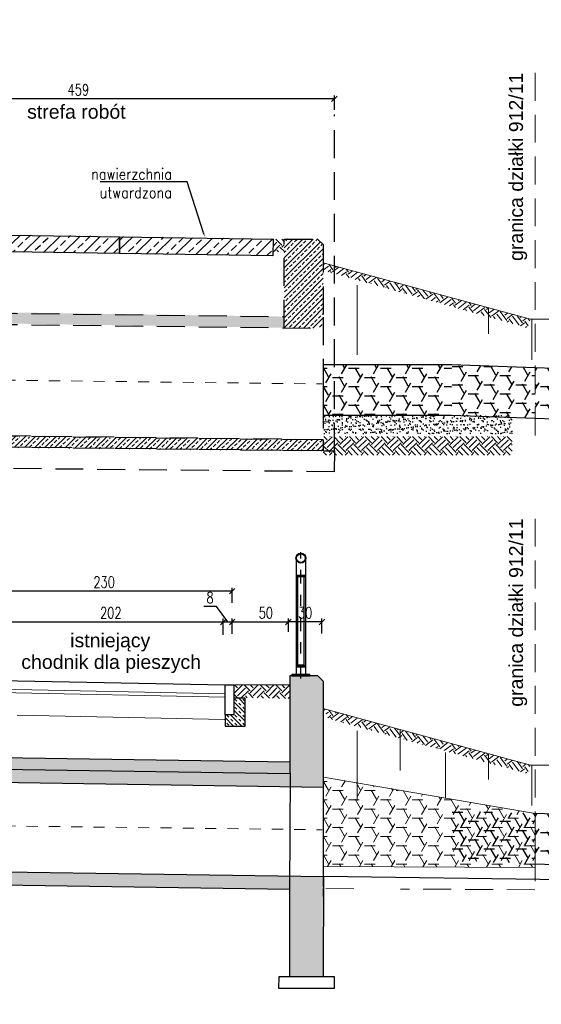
# Model space of a CAD drawing. Header units: metres. Extents: x 0 to 7483564, y 0 to 5680766.
# Tile 5 of 34: x 7482650.05 to 7482654.73, y 5680491.21 to 5680500.04. Entities that reach past the tile are written whole.
import ezdxf
from ezdxf import colors
from ezdxf.entities.mleader import LeaderData, LeaderLine
from ezdxf.math import Vec2, Vec3

# ---------------------------------------------------------------- set-up
doc = ezdxf.new("R2010")
doc.units = ezdxf.units.M
doc.header["$PDSIZE"] = 1
for name, pattern in [('DASHDOT', [25.4, 12.7, -6.35, 0, -6.35]), ('DASHDOT2', [0.5, 0.25, -0.125, 0, -0.125]), ('DASHED', [0.75, 0.5, -0.25]), ('DGN Style 4', [0.051488, 0.025744, -0.012872, 0, -0.012872]), ('HIDDEN', [0.375, 0.25, -0.125])]:
    doc.linetypes.add(name, pattern=pattern)
for name, color, linetype, lineweight in [('_STYL_HATCH', 7, 'Continuous', 0), ('_STYL_JEZDNIA', 5, 'Continuous', 0), ('_STYL_OPIS', 7, 'Continuous', 0), ('_STYL_PRZEPUST', 2, 'Continuous', 30), ('_STYL_TEREN', 4, 'Continuous', 0), ('BETASF1', 164, 'Continuous', 15), ('LAWY', 5, 'Continuous', 30), ('Osie', 7, 'DGN Style 4', 0)]:
    doc.layers.add(name, color=color, linetype=linetype, lineweight=lineweight)
for name, color, linetype in [('_STYL_KONS_GRUBE', 3, 'Continuous'), ('_STYL_OPISY', 7, 'Continuous'), ('_STYL_OSIE', 5, 'DASHDOT'), ('_STYL_WYMIARY', 7, 'Continuous'), ('_STYL_WYPOSAŻENIE', 5, 'Continuous'), ('KRESK', 8, 'Continuous')]:
    doc.layers.add(name, color=color, linetype=linetype)
doc.styles.add('opis_1_50cm', font='arial.ttf', dxfattribs={"height": 12.5})
doc.styles.add('Romans', font='Romans.shx', dxfattribs={"width": 0.75})
doc.styles.get("Standard").update_dxf_attribs({"font": 'romans.shx', "width": 0.75})
doc.dimstyles.new('1-50', dxfattribs={"dimscale": 0.05, "dimtxt": 2, "dimasz": 1, "dimexe": 0.625, "dimexo": 0.625, "dimtad": 1, "dimdec": 0, "dimlfac": 100, "dimzin": 1, "dimtxsty": 'Standard', "dimblk": 'OBLIQUE', "dimcen": 1, "dimclrd": 256, "dimclre": 256, "dimclrt": 4, "dimadec": 0, "dimazin": 0, "dimtfac": 1, "dimtdec": 0, "dimtmove": 1, "dimatfit": 2, "dimfxl": 0, "dimtzin": 1, "dimarcsym": 0})

# ---------------------------------------------------------------- blocks, each defined once
blk = doc.blocks.new('_Oblique')
at = {"color": 0, "linetype": 'ByBlock', "lineweight": -2}
blk.add_line((-0.5, -0.5), (0.5, 0.5), dxfattribs=at)
blk = doc.blocks.new('*D85')
at = {"layer": '_STYL_WYMIARY', "lineweight": -2, "transparency": 16777216}
for p, q in [((7482648.284265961, 5680499.237890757), (7482648.284265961, 5680499.366081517)), ((7482652.87426596, 5680499.334831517), (7482648.284265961, 5680499.334831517)), ((7482652.87426596, 5680499.235665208), (7482652.87426596, 5680499.366081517))]:
    blk.add_line(p, q, dxfattribs=at)
at = {"layer": 'Defpoints', "color": 0, "transparency": 16777216}
for p in [(7482648.284265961, 5680499.334831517), (7482648.284265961, 5680499.206640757), (7482652.87426596, 5680499.204415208)]:
    blk.add_point(p, dxfattribs=at)
at = {"layer": '_STYL_WYMIARY', "lineweight": -2, "transparency": 16777216, "xscale": 0.05, "yscale": 0.05, "zscale": 0.05, "rotation": 180}
blk.add_blockref('_Oblique', (7482648.284265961, 5680499.334831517), dxfattribs=at)
at = {"layer": '_STYL_WYMIARY', "lineweight": -2, "transparency": 16777216, "xscale": 0.05, "yscale": 0.05, "zscale": 0.05}
blk.add_blockref('_Oblique', (7482652.87426596, 5680499.334831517), dxfattribs=at)
at = {"layer": '_STYL_WYMIARY', "color": 4, "transparency": 16777216, "insert": (7482650.57926596, 5680499.416081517), "char_height": 0.1, "attachment_point": 5}
blk.add_mtext('459', dxfattribs=at)
blk = doc.blocks.new('A$C08E90F44')
at = {"layer": '_STYL_OSIE', "linetype": 'DASHDOT2', "ltscale": 0.5}
blk.add_line((-15.66416740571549, -0.4722731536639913, 5.183991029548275e-05), (-15.66416740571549, 0.6587079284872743, 5.183991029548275e-05), dxfattribs=at)
at = {"layer": '_STYL_WYPOSAŻENIE', "elevation": 5.183991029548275e-05}
for points in [[(-15.70416740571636, -0.4370405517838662), (-15.70416740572, 0.5871238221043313)], [(-15.62416740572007, 0.5871238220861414), (-15.62416740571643, -0.4370405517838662)]]:
    blk.add_lwpolyline(points, dxfattribs=at)
for points in [[(-15.70356640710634, 0.4420594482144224), (-15.62356640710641, 0.4420594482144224), (-15.62356640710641, 0.4520594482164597), (-15.70356640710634, 0.4520594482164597)], [(-15.69416740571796, -0.3487646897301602), (-15.63416740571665, -0.3487646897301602), (-15.63416740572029, 0.4420594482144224), (-15.6941674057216, 0.4420594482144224)], [(-15.74416740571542, -0.4370405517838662), (-15.74416740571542, -0.449040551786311), (-15.58416740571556, -0.449040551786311), (-15.58416740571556, -0.4370405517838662)], [(-15.70416740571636, -0.3687646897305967), (-15.62416740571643, -0.3687646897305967), (-15.62416740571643, -0.3587646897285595), (-15.70416740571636, -0.3587646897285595)]]:
    blk.add_lwpolyline(points, close=True, dxfattribs=at)
at = {"layer": '_STYL_WYPOSAŻENIE'}
for radius in [0.04445, 0.03945000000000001]:
    blk.add_circle((-15.66416740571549, 0.6065094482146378, 5.183991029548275e-05), radius, dxfattribs=at)
blk = doc.blocks.new('*D94')
at = {"layer": '_STYL_WYMIARY', "lineweight": -2, "transparency": 16777216}
for p, q in [((7482649.662349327, 5680494.822559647), (7482649.662349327, 5680494.950750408)), ((7482651.957884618, 5680494.919500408), (7482649.662349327, 5680494.919500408)), ((7482651.957884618, 5680494.816156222), (7482651.957884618, 5680494.950750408))]:
    blk.add_line(p, q, dxfattribs=at)
at = {"layer": 'Defpoints', "color": 0, "transparency": 16777216}
for p in [(7482649.662349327, 5680494.919500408), (7482649.662349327, 5680494.791309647), (7482651.957884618, 5680494.784906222)]:
    blk.add_point(p, dxfattribs=at)
at = {"layer": '_STYL_WYMIARY', "lineweight": -2, "transparency": 16777216, "xscale": 0.05, "yscale": 0.05, "zscale": 0.05, "rotation": 180}
blk.add_blockref('_Oblique', (7482649.662349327, 5680494.919500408), dxfattribs=at)
at = {"layer": '_STYL_WYMIARY', "lineweight": -2, "transparency": 16777216, "xscale": 0.05, "yscale": 0.05, "zscale": 0.05}
blk.add_blockref('_Oblique', (7482651.957884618, 5680494.919500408), dxfattribs=at)
at = {"layer": '_STYL_WYMIARY', "color": 4, "transparency": 16777216, "insert": (7482650.810116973, 5680495.000750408), "char_height": 0.1, "attachment_point": 5}
blk.add_mtext('230', dxfattribs=at)
blk = doc.blocks.new('*D97')
at = {"layer": '_STYL_WYMIARY', "lineweight": -2, "transparency": 16777216}
for p, q in [((7482649.862349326, 5680494.534436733), (7482649.862349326, 5680494.674818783)), ((7482649.862349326, 5680494.643568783), (7482651.877884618, 5680494.643568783)), ((7482651.877884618, 5680494.529428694), (7482651.877884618, 5680494.674818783))]:
    blk.add_line(p, q, dxfattribs=at)
at = {"layer": 'Defpoints', "color": 0, "transparency": 16777216}
for p in [(7482651.877884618, 5680494.643568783), (7482649.862349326, 5680494.503186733), (7482651.877884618, 5680494.498178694)]:
    blk.add_point(p, dxfattribs=at)
at = {"layer": '_STYL_WYMIARY', "lineweight": -2, "transparency": 16777216, "xscale": 0.05, "yscale": 0.05, "zscale": 0.05, "rotation": 180}
blk.add_blockref('_Oblique', (7482649.862349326, 5680494.643568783), dxfattribs=at)
at = {"layer": '_STYL_WYMIARY', "lineweight": -2, "transparency": 16777216, "xscale": 0.05, "yscale": 0.05, "zscale": 0.05}
blk.add_blockref('_Oblique', (7482651.877884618, 5680494.643568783), dxfattribs=at)
at = {"layer": '_STYL_WYMIARY', "color": 4, "transparency": 16777216, "insert": (7482650.870116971, 5680494.724818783), "char_height": 0.1, "attachment_point": 5}
blk.add_mtext('202', dxfattribs=at)
blk = doc.blocks.new('*D98')
at = {"layer": '_STYL_WYMIARY', "lineweight": -2, "transparency": 16777216}
for p, q in [((7482651.816741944, 5680494.780605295), (7482651.704241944, 5680494.780605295)), ((7482651.917884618, 5680494.643568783), (7482651.816741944, 5680494.780605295)), ((7482651.877884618, 5680494.534436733), (7482651.877884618, 5680494.674818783)), ((7482651.877884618, 5680494.643568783), (7482651.957884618, 5680494.643568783)), ((7482651.957884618, 5680494.535585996), (7482651.957884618, 5680494.674818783))]:
    blk.add_line(p, q, dxfattribs=at)
at = {"layer": 'Defpoints', "color": 0, "transparency": 16777216}
for p in [(7482651.957884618, 5680494.643568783), (7482651.877884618, 5680494.503186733), (7482651.957884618, 5680494.504335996)]:
    blk.add_point(p, dxfattribs=at)
at = {"layer": '_STYL_WYMIARY', "lineweight": -2, "transparency": 16777216, "xscale": 0.05, "yscale": 0.05, "zscale": 0.05, "rotation": 180}
blk.add_blockref('_Oblique', (7482651.877884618, 5680494.643568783), dxfattribs=at)
at = {"layer": '_STYL_WYMIARY', "lineweight": -2, "transparency": 16777216, "xscale": 0.05, "yscale": 0.05, "zscale": 0.05}
blk.add_blockref('_Oblique', (7482651.957884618, 5680494.643568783), dxfattribs=at)
at = {"layer": '_STYL_WYMIARY', "color": 4, "transparency": 16777216, "insert": (7482651.760491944, 5680494.861855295), "char_height": 0.1, "attachment_point": 5}
blk.add_mtext('8', dxfattribs=at)
blk = doc.blocks.new('*D100')
at = {"layer": '_STYL_WYMIARY', "lineweight": -2, "transparency": 16777216}
for p, q in [((7482652.462349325, 5680494.555121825), (7482652.462349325, 5680494.674818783)), ((7482652.762349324, 5680494.643568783), (7482652.462349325, 5680494.643568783)), ((7482652.762349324, 5680494.540224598), (7482652.762349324, 5680494.674818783))]:
    blk.add_line(p, q, dxfattribs=at)
at = {"layer": 'Defpoints', "color": 0, "transparency": 16777216}
for p in [(7482652.462349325, 5680494.643568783), (7482652.462349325, 5680494.523871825), (7482652.762349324, 5680494.508974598)]:
    blk.add_point(p, dxfattribs=at)
at = {"layer": '_STYL_WYMIARY', "lineweight": -2, "transparency": 16777216, "xscale": 0.05, "yscale": 0.05, "zscale": 0.05, "rotation": 180}
blk.add_blockref('_Oblique', (7482652.462349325, 5680494.643568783), dxfattribs=at)
at = {"layer": '_STYL_WYMIARY', "lineweight": -2, "transparency": 16777216, "xscale": 0.05, "yscale": 0.05, "zscale": 0.05}
blk.add_blockref('_Oblique', (7482652.762349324, 5680494.643568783), dxfattribs=at)
at = {"layer": '_STYL_WYMIARY', "color": 4, "transparency": 16777216, "insert": (7482652.612349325, 5680494.724818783), "char_height": 0.1, "attachment_point": 5}
blk.add_mtext('30', dxfattribs=at)
blk = doc.blocks.new('*D101')
at = {"layer": '_STYL_WYMIARY', "lineweight": -2, "transparency": 16777216}
for p, q in [((7482651.957884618, 5680494.540224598), (7482651.957884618, 5680494.674818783)), ((7482651.957884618, 5680494.643568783), (7482652.462349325, 5680494.643568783)), ((7482652.462349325, 5680494.555121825), (7482652.462349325, 5680494.674818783))]:
    blk.add_line(p, q, dxfattribs=at)
at = {"layer": 'Defpoints', "color": 0, "transparency": 16777216}
for p in [(7482652.462349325, 5680494.643568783), (7482652.462349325, 5680494.523871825), (7482651.957884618, 5680494.508974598)]:
    blk.add_point(p, dxfattribs=at)
at = {"layer": '_STYL_WYMIARY', "lineweight": -2, "transparency": 16777216, "xscale": 0.05, "yscale": 0.05, "zscale": 0.05, "rotation": 180}
blk.add_blockref('_Oblique', (7482651.957884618, 5680494.643568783), dxfattribs=at)
at = {"layer": '_STYL_WYMIARY', "lineweight": -2, "transparency": 16777216, "xscale": 0.05, "yscale": 0.05, "zscale": 0.05}
blk.add_blockref('_Oblique', (7482652.462349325, 5680494.643568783), dxfattribs=at)
at = {"layer": '_STYL_WYMIARY', "color": 4, "transparency": 16777216, "insert": (7482652.260116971, 5680494.724818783), "char_height": 0.1, "attachment_point": 5}
blk.add_mtext('50', dxfattribs=at)

msp = doc.modelspace()

# ---------------------------------------------------------------- hatches: boundary and pattern name
at = {"transparency": 33554559}
h = msp.add_hatch(dxfattribs=at)
h.set_pattern_fill('HONEY', color=8, scale=0.03)
h.set_pattern_definition([(0, (-71.50857286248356, -32.97414420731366), (0.142875, 0.08248891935), [0.09524999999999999, -0.1905]), (120, (-71.50857286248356, -32.97414420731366), (-0.1428749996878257, 0.08248891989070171), [0.09524999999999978, -0.1904999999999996]), (59.99999999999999, (-71.50857286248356, -32.97414420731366), (3.121742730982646e-10, 0.1649778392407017), [-0.1905, 0.09524999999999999])])
edge = h.paths.add_edge_path()
edge.add_line((7482653.924265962, 5680496.948631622), (7482652.774265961, 5680496.948631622))
edge.add_line((7482652.774265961, 5680496.948631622), (7482652.774265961, 5680496.498631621))
edge.add_line((7482652.774265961, 5680496.498631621), (7482653.924265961, 5680496.498631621))
h = msp.add_hatch(dxfattribs=at)
h.set_pattern_fill('HONEY', color=8, scale=0.03)
h.set_pattern_definition([(0, (0, 3.997628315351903), (0.142875, 0.08248891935), [0.09524999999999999, -0.1905]), (120, (0, 3.997628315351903), (-0.1428749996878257, 0.08248891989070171), [0.0952499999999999, -0.1904999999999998]), (59.99999999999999, (0, 3.997628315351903), (3.121742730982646e-10, 0.1649778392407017), [-0.1905, 0.09524999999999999])])
edge = h.paths.add_edge_path()
edge.add_line((7482653.924265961, 5680496.498631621), (7482654.673202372, 5680496.472311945))
edge.add_line((7482654.673202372, 5680496.472311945), (7482654.673202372, 5680496.922311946))
edge.add_line((7482654.673202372, 5680496.922311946), (7482653.924265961, 5680496.948631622))
h = msp.add_hatch(dxfattribs=at)
h.set_pattern_fill('HONEY', color=256, scale=0.03)
h.set_pattern_definition([(0, (-70.35857286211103, -32.97414420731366), (0.142875, 0.08248891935), [0.09524999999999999, -0.1905]), (120, (-70.35857286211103, -32.97414420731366), (-0.1428749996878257, 0.08248891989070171), [0.09524999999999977, -0.1904999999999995]), (59.99999999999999, (-70.35857286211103, -32.97414420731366), (3.121742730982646e-10, 0.1649778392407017), [-0.1905, 0.09524999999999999])])
edge = h.paths.add_edge_path()
edge.add_line((7482654.673202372, 5680496.472311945), (7482655.867037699, 5680496.430357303))
edge.add_line((7482655.867037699, 5680496.430357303), (7482655.867037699, 5680496.880357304))
edge.add_line((7482655.867037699, 5680496.880357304), (7482654.673202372, 5680496.922311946))
h = msp.add_hatch(dxfattribs=at)
h.set_pattern_fill('HONEY', color=4, scale=0.03)
h.set_pattern_definition([(0, (0, 0), (0.142875, 0.08248891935), [0.09524999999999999, -0.1905]), (120, (0, 0), (-0.1428749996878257, 0.08248891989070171), [0.09524999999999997, -0.1904999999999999]), (59.99999999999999, (0, 0), (3.121742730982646e-10, 0.1649778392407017), [-0.1905, 0.09524999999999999])])
edge = h.paths.add_edge_path()
edge.add_line((7482653.924265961, 5680492.501003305), (7482654.673202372, 5680492.474683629))
edge.add_line((7482654.673202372, 5680492.474683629), (7482654.673202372, 5680492.92468363))
edge.add_line((7482654.673202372, 5680492.92468363), (7482653.924265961, 5680492.951003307))
h = msp.add_hatch(dxfattribs=at)
h.set_pattern_fill('HONEY', color=256, scale=0.03)
h.set_pattern_definition([(0, (-70.35857286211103, -36.97177252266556), (0.142875, 0.08248891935), [0.09524999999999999, -0.1905]), (120, (-70.35857286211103, -36.97177252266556), (-0.1428749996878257, 0.08248891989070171), [0.09524999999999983, -0.1904999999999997]), (59.99999999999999, (-70.35857286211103, -36.97177252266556), (3.121742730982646e-10, 0.1649778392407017), [-0.1905, 0.09524999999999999])])
edge = h.paths.add_edge_path()
edge.add_line((7482654.673202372, 5680492.474683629), (7482655.867037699, 5680492.432728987))
edge.add_line((7482655.867037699, 5680492.432728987), (7482655.867037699, 5680492.882728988))
edge.add_line((7482655.867037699, 5680492.882728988), (7482654.673202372, 5680492.92468363))
at = {"layer": '_STYL_HATCH', "transparency": 33554687}
h = msp.add_hatch(dxfattribs=at)
h.set_pattern_fill('EARTH', color=8, scale=0.4, angle=45)
h.set_pattern_definition([(45, (7482754.13843584, 5680569.228216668), (1.387778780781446e-17, 0.1414213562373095), [0.1, -0.1]), (45, (7482754.111919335, 5680569.254733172), (1.387778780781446e-17, 0.1414213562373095), [0.1, -0.1]), (45, (7482754.085402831, 5680569.281249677), (1.387778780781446e-17, 0.1414213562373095), [0.1, -0.1]), (135, (7482754.085402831, 5680569.298927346), (-0.1414213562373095, 2.775557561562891e-17), [0.1, -0.1]), (135, (7482754.111919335, 5680569.32544385), (-0.1414213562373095, 2.775557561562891e-17), [0.1, -0.1]), (135, (7482754.13843584, 5680569.351960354), (-0.1414213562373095, 2.775557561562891e-17), [0.1, -0.1])])
h.paths.add_polyline_path([(7482652.426598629, 5680497.963333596), (7482652.42426596, 5680498.077040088), (7482652.324265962, 5680498.077040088), (7482652.324265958, 5680497.963979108)])
h = msp.add_hatch(dxfattribs=at)
h.set_pattern_fill('ANSI33', color=8, scale=0.01)
h.set_pattern_definition([(45, (0, -0.1250140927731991), (-0.04490128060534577, 0.04490128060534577), []), (45, (0.04490130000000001, -0.1250140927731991), (-0.04490128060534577, 0.04490128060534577), [0.03175, -0.015875])])
h.paths.add_polyline_path([(7482652.774265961, 5680498.027040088), (7482652.72426596, 5680498.077040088), (7482652.42426596, 5680498.077040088), (7482652.42426596, 5680497.281237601), (7482652.773202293, 5680497.277040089), (7482652.774265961, 5680497.877040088)])
h = msp.add_hatch(dxfattribs=at)
h.set_pattern_fill('EARTH', color=8, scale=0.3999999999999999, angle=36.9081440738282)
h.set_pattern_definition([(36.90814407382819, (7482716.798361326, 5680594.485904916), (0.01990654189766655, 0.1400133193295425), [0.09999999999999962, -0.09999999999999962]), (36.90814407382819, (7482716.775841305, 5680594.51588989), (0.01990654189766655, 0.1400133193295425), [0.09999999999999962, -0.09999999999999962]), (36.90814407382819, (7482716.753321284, 5680594.545874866), (0.01990654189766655, 0.1400133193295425), [0.09999999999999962, -0.09999999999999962]), (126.9081440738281, (7482716.755809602, 5680594.563376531), (-0.1400133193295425, 0.01990654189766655), [0.09999999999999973, -0.09999999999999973]), (126.9081440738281, (7482716.785794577, 5680594.585896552), (-0.1400133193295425, 0.01990654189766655), [0.09999999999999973, -0.09999999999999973]), (126.9081440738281, (7482716.81577955, 5680594.608416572), (-0.1400133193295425, 0.01990654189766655), [0.09999999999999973, -0.09999999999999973])])
h.paths.add_polyline_path([(7482652.77426596, 5680497.863894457), (7482652.774265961, 5680497.796217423), (7482654.606353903, 5680497.280353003), (7482654.630846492, 5680497.357428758)])
at = {"layer": '_STYL_HATCH', "linetype": 'HIDDEN', "transparency": 33554687}
h = msp.add_hatch(dxfattribs=at)
h.set_pattern_fill('ANSI33', color=8, scale=0.01, angle=-0.9836353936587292)
h.set_pattern_definition([(44.01636460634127, (-96423.44567113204, 129437.2580913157), (-0.04412385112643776, 0.04566547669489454), []), (44.01636460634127, (-96423.40077644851, 129437.2573205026), (-0.04412385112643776, 0.04566547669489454), [0.03174999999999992, -0.01587499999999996])])
h.paths.add_polyline_path([(7482652.77426596, 5680497.377700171), (7482652.774265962, 5680497.317035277), (7482652.775307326, 5680497.377687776)])
h.paths.add_polyline_path([(7482648.284265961, 5680497.445133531), (7482648.284265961, 5680497.344702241), (7482652.42426596, 5680497.28121852), (7482652.424265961, 5680497.381866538)])
h.paths.add_polyline_path([(7482646.574265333, 5680497.351542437), (7482641.374265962, 5680497.41403561), (7482641.374265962, 5680497.413395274), (7482648.314265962, 5680497.330381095), (7482648.314265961, 5680497.33063125)])
h = msp.add_hatch(dxfattribs=at)
h.set_pattern_fill('ANSI33', color=8, scale=0.01, angle=-0.9836353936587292)
h.set_pattern_definition([(44.01636460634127, (0, -0.1250140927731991), (-0.04412385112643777, 0.04566547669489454), []), (44.01636460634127, (0.04489468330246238, -0.1257849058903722), (-0.04412385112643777, 0.04566547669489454), [0.03174999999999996, -0.01587499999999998])])
h.paths.add_polyline_path([(7482648.284265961, 5680496.331422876), (7482648.284265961, 5680496.231415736), (7482652.774265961, 5680496.177761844), (7482652.774265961, 5680496.277768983)])
at = {"layer": '_STYL_HATCH', "transparency": 33554687}
h = msp.add_hatch(dxfattribs=at)
h.set_pattern_fill('EARTH', color=8, scale=0.4, angle=45)
h.set_pattern_definition([(45, (7482754.941364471, 5680567.456809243), (1.387778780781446e-17, 0.1414213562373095), [0.1, -0.1]), (45, (7482754.914847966, 5680567.483325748), (1.387778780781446e-17, 0.1414213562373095), [0.1, -0.1]), (45, (7482754.888331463, 5680567.509842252), (1.387778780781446e-17, 0.1414213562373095), [0.1, -0.1]), (135, (7482754.888331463, 5680567.527519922), (-0.1414213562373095, 2.775557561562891e-17), [0.1, -0.1]), (135, (7482754.914847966, 5680567.554036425), (-0.1414213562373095, 2.775557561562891e-17), [0.1, -0.1]), (135, (7482754.941364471, 5680567.58055293), (-0.1414213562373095, 2.775557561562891e-17), [0.1, -0.1])])
h.paths.add_polyline_path([(7482654.467583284, 5680496.14027201), (7482654.467583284, 5680496.306278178), (7482652.774852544, 5680496.306278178), (7482652.774852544, 5680496.14027201)])
at = {"layer": '_STYL_HATCH', "lineweight": 0, "transparency": 33554687}
h = msp.add_hatch(dxfattribs=at)
h.set_pattern_fill('EARTH', color=8, scale=0.4, angle=45)
h.set_pattern_definition([(45, (7482754.13843584, 5680565.23058835), (1.387778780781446e-17, 0.1414213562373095), [0.1, -0.1]), (45, (7482754.111919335, 5680565.257104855), (1.387778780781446e-17, 0.1414213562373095), [0.1, -0.1]), (45, (7482754.085402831, 5680565.28362136), (1.387778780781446e-17, 0.1414213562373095), [0.1, -0.1]), (135, (7482754.085402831, 5680565.301299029), (-0.1414213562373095, 2.775557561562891e-17), [0.1, -0.1]), (135, (7482754.111919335, 5680565.327815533), (-0.1414213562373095, 2.775557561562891e-17), [0.1, -0.1]), (135, (7482754.13843584, 5680565.354332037), (-0.1414213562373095, 2.775557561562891e-17), [0.1, -0.1])])
h.paths.add_polyline_path([(7482652.474265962, 5680493.956559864), (7482652.474265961, 5680494.079411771), (7482651.974256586, 5680494.079411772), (7482651.974256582, 5680493.966350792)])
at = {"layer": '_STYL_HATCH', "transparency": 33554687}
h = msp.add_hatch(dxfattribs=at)
h.set_pattern_fill('EARTH', color=8, scale=0.4, angle=45)
h.set_pattern_definition([(45, (7482754.13843584, 5680565.230588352), (1.387778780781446e-17, 0.1414213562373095), [0.1, -0.1]), (45, (7482754.111919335, 5680565.257104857), (1.387778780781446e-17, 0.1414213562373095), [0.1, -0.1]), (45, (7482754.085402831, 5680565.283621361), (1.387778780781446e-17, 0.1414213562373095), [0.1, -0.1]), (135, (7482754.085402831, 5680565.301299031), (-0.1414213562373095, 2.775557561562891e-17), [0.1, -0.1]), (135, (7482754.111919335, 5680565.327815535), (-0.1414213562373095, 2.775557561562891e-17), [0.1, -0.1]), (135, (7482754.13843584, 5680565.354332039), (-0.1414213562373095, 2.775557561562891e-17), [0.1, -0.1])])
h.paths.add_polyline_path([(7482652.426598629, 5680493.96570528), (7482652.42426596, 5680494.079411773), (7482652.324265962, 5680494.079411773), (7482652.324265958, 5680493.966350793)])
at = {"layer": '_STYL_HATCH', "linetype": 'Continuous', "transparency": 33554483}
h = msp.add_hatch(color=7, dxfattribs=at)
h.dxf.hatch_style = 1
h.paths.add_polyline_path([(7482652.476068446, 5680494.160117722), (7482652.474476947, 5680493.164614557), (7482652.77426596, 5680493.160117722), (7482652.776068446, 5680494.110067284), (7482652.726118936, 5680494.160117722)])
at = {"layer": '_STYL_HATCH', "transparency": 33554687}
h = msp.add_hatch(dxfattribs=at)
h.set_pattern_fill('EARTH', color=256, scale=0.3999999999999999, angle=36.9081440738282)
h.set_pattern_definition([(36.90814407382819, (7482716.798361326, 5680590.488276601), (0.01990654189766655, 0.1400133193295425), [0.09999999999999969, -0.09999999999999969]), (36.90814407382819, (7482716.775841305, 5680590.518261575), (0.01990654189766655, 0.1400133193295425), [0.09999999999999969, -0.09999999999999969]), (36.90814407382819, (7482716.753321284, 5680590.54824655), (0.01990654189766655, 0.1400133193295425), [0.09999999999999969, -0.09999999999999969]), (126.9081440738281, (7482716.755809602, 5680590.565748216), (-0.1400133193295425, 0.01990654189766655), [0.0999999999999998, -0.0999999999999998]), (126.9081440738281, (7482716.785794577, 5680590.588268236), (-0.1400133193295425, 0.01990654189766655), [0.0999999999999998, -0.0999999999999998]), (126.9081440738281, (7482716.81577955, 5680590.610788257), (-0.1400133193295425, 0.01990654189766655), [0.0999999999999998, -0.0999999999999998])])
h.paths.add_polyline_path([(7482652.776068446, 5680493.865774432), (7482652.817848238, 5680493.77809172), (7482654.606353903, 5680493.282724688), (7482654.630846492, 5680493.359800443)])
at = {"layer": '_STYL_HATCH', "linetype": 'Continuous', "transparency": 33554483}
h = msp.add_hatch(color=7, dxfattribs=at)
h.dxf.hatch_style = 1
h.paths.add_polyline_path([(7482648.284265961, 5680493.447505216), (7482648.314265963, 5680493.433164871), (7482648.314265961, 5680493.347032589), (7482652.473086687, 5680493.284650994), (7482652.475455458, 5680493.384645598)])
h = msp.add_hatch(color=7, dxfattribs=at)
h.dxf.hatch_style = 1
h.paths.add_polyline_path([(7482648.284415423, 5680493.347479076), (7482648.284265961, 5680493.227467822), (7482652.474476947, 5680493.164614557), (7482652.473801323, 5680493.284638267)])
at = {"layer": '_STYL_HATCH', "transparency": 33554559}
h = msp.add_hatch(dxfattribs=at)
h.set_pattern_fill('HONEY', color=4, scale=0.03)
h.set_pattern_definition([(0, (-71.50857286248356, -2.034308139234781), (0.142875, 0.08248891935), [0.09524999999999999, -0.1905]), (120, (-71.50857286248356, -2.034308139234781), (-0.1428749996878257, 0.08248891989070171), [0.09524999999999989, -0.1904999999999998]), (59.99999999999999, (-71.50857286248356, -2.034308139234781), (3.121742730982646e-10, 0.1649778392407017), [-0.1905, 0.09524999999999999])])
h.paths.add_polyline_path([(7482652.776068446, 5680493.251445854), (7482654.673202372, 5680492.924683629), (7482654.673202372, 5680492.442250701), (7482652.776068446, 5680492.4517373)])
at = {"layer": '_STYL_HATCH', "linetype": 'Continuous', "transparency": 33554483}
h = msp.add_hatch(color=7, dxfattribs=at)
h.dxf.hatch_style = 1
h.paths.add_polyline_path([(7482648.284265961, 5680492.307364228), (7482652.47426596, 5680492.244514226), (7482652.47426596, 5680492.364554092), (7482648.284265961, 5680492.427394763), (7482648.28434131, 5680492.427444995)])
h = msp.add_hatch(color=7, dxfattribs=at)
h.dxf.hatch_style = 1
h.paths.add_polyline_path([(7482652.77426596, 5680492.360027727), (7482652.47426596, 5680492.364554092), (7482652.474265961, 5680491.460027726), (7482652.774265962, 5680491.460027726)])
at = {"layer": '_STYL_PRZEPUST', "linetype": 'HIDDEN'}
h = msp.add_hatch(dxfattribs=at)
h.set_pattern_fill('AR-SAND', color=8, scale=0.03)
h.set_pattern_definition([(37.50000000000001, (7482770.448984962, 5680567.393161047), (-0.001889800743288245, 0.05780471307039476), [0, -0.0456, 0, -0.051, 0, -0.04875]), (7.499999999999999, (7482770.448984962, 5680567.393161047), (0.05309330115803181, 0.0846643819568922), [0, -0.0246, 0, -0.0411, 0, -0.01575]), (327.5, (7482770.412084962, 5680567.393161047), (0.09342425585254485, 0.0001697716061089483), [0, -0.015, 0, -0.054, 0, -0.0705]), (317.5, (7482770.412084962, 5680567.393161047), (0.0901837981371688, 0.02633026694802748), [0, -0.0075, 0, -0.03539999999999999, 0, -0.0405])])
h.paths.add_polyline_path([(7482654.470051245, 5680496.332625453), (7482654.470051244, 5680496.498631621), (7482652.774265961, 5680496.498631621), (7482652.774265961, 5680496.332625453)])
at = {"layer": '_STYL_WYPOSAŻENIE', "transparency": 33554687}
h = msp.add_hatch(dxfattribs=at)
h.set_pattern_fill('ANSI33', color=8, scale=0.02, angle=-0.864776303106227)
h.set_pattern_definition([(44.13522369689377, (-84877.51430834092, 113572.1125285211), (-0.08843697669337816, 0.09114768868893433), []), (44.13522369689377, (-84877.42451596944, 113572.1111731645), (-0.08843697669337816, 0.09114768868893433), [0.0635, -0.03175])])
h.paths.add_polyline_path([(7482649.574579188, 5680498.118544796), (7482650.949422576, 5680498.097792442), (7482650.947158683, 5680497.947809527), (7482649.572315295, 5680497.96856188)])
h = msp.add_hatch(dxfattribs=at)
h.set_pattern_fill('ANSI33', color=8, scale=0.02, angle=-0.864776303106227)
h.set_pattern_definition([(44.13522369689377, (-84876.13946495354, 113572.0917761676), (-0.08843697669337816, 0.09114768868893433), []), (44.13522369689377, (-84876.04967258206, 113572.090420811), (-0.08843697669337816, 0.09114768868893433), [0.0635, -0.03175])])
h.paths.add_polyline_path([(7482650.949422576, 5680498.097792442), (7482652.324265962, 5680498.077040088), (7482652.32200207, 5680497.927057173), (7482650.947158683, 5680497.947809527)])
at = {"layer": 'KRESK', "linetype": 'Continuous'}
h = msp.add_hatch(dxfattribs=at)
h.set_pattern_fill('TRANS', color=256, scale=0.008, angle=315, style=0)
h.set_pattern_definition([(315, (-71.58857286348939, -36.97883134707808), (0.03592102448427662, 0.0359210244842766), []), (315, (-71.57061235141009, -36.96087083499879), (0.03592102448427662, 0.0359210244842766), [0.0254, -0.0254])])
h.paths.add_polyline_path([(7482651.974256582, 5680493.959291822), (7482651.974256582, 5680493.809411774), (7482651.894256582, 5680493.809411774), (7482651.894256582, 5680493.709411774), (7482652.074256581, 5680493.709411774), (7482652.074256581, 5680493.959411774)])

# ---------------------------------------------------------------- linework, layer by layer
msp.add_line((7482652.776068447, 5680492.362513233), (7482655.854973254, 5680492.322406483))
at = {"color": 8}
for points in [[(7482653.924265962, 5680496.948631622), (7482652.774265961, 5680496.948631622), (7482652.774265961, 5680496.498631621), (7482653.924265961, 5680496.498631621)], [(7482654.673202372, 5680496.922311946), (7482653.924265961, 5680496.948631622)], [(7482653.924265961, 5680496.498631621), (7482654.673202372, 5680496.472311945)]]:
    msp.add_lwpolyline(points, dxfattribs=at)
for points in [[(7482654.673202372, 5680496.472311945), (7482655.867037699, 5680496.430357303), (7482655.867037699, 5680496.880357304), (7482654.673202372, 5680496.922311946)], [(7482654.673202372, 5680492.474683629), (7482655.867037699, 5680492.432728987), (7482655.867037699, 5680492.882728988), (7482654.673202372, 5680492.92468363)]]:
    msp.add_lwpolyline(points)
at = {"layer": '_STYL_HATCH', "color": 4, "flags": 128}
msp.add_lwpolyline([(7482652.776068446, 5680493.251445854), (7482654.673202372, 5680492.924683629), (7482654.673202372, 5680492.442250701), (7482652.776068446, 5680492.4517373), (7482652.776068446, 5680493.251445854)], dxfattribs=at)
at = {"layer": '_STYL_JEZDNIA'}
for p, q in [((7482649.872472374, 5680494.009426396), (7482651.892462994, 5680493.969426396)), ((7482649.872961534, 5680494.039422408), (7482651.892952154, 5680493.999422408)), ((7482650.030515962, 5680493.806822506), (7482651.889201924, 5680493.769452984))]:
    msp.add_line(p, q, dxfattribs=at)
at = {"layer": '_STYL_KONS_GRUBE', "color": 4, "ltscale": 0.01}
msp.add_line((7482652.479323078, 5680493.284556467), (7482652.473076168, 5680492.244533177), dxfattribs=at)
at = {"layer": '_STYL_KONS_GRUBE', "ltscale": 0.01, "flags": 128}
for points in [[(7482652.776068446, 5680492.2700169), (7482652.776068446, 5680494.110067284), (7482652.726118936, 5680494.160117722), (7482652.476068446, 5680494.160117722), (7482652.473801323, 5680493.284638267)], [(7482652.475455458, 5680493.384645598), (7482648.284265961, 5680493.447505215)], [(7482648.284415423, 5680493.347479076), (7482652.473828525, 5680493.284637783)], [(7482652.776068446, 5680493.160090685), (7482648.284265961, 5680493.227467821)], [(7482648.284265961, 5680492.427394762), (7482652.776068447, 5680492.360027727), (7482652.774265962, 5680491.460027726), (7482652.47426596, 5680491.460027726), (7482652.47426596, 5680492.244514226), (7482648.284265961, 5680492.307364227)]]:
    msp.add_lwpolyline(points, dxfattribs=at)
at = {"layer": '_STYL_KONS_GRUBE', "color": 5, "ltscale": 0.01, "flags": 128}
msp.add_lwpolyline([(7482652.374265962, 5680491.360027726), (7482652.874265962, 5680491.360027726), (7482652.874265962, 5680491.460027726), (7482652.376252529, 5680491.460027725)], close=True, dxfattribs=at)
at = {"layer": '_STYL_OPIS', "color": 90, "linetype": 'HIDDEN'}
for p, q in [((7482654.673202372, 5680496.316939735), (7482654.673202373, 5680499.613199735)), ((7482654.673202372, 5680492.31931142), (7482654.673202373, 5680495.61557142))]:
    msp.add_line(p, q, dxfattribs=at)
at = {"layer": '_STYL_OPISY', "color": 1, "flags": 128}
msp.add_lwpolyline([(7482652.774265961, 5680491.751737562), (7482652.771765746, 5680491.751750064)], dxfattribs=at)
at = {"layer": '_STYL_OSIE', "color": 7, "linetype": 'DASHED', "ltscale": 0.5}
msp.add_line((7482652.87426596, 5680496.177997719), (7482652.87426596, 5680499.194923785), dxfattribs=at)
at = {"layer": '_STYL_PRZEPUST', "color": 8, "linetype": 'HIDDEN'}
for p, q in [((7482652.774265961, 5680497.377038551), (7482652.774265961, 5680496.177761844)), ((7482652.774265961, 5680493.379410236), (7482652.774265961, 5680492.180133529))]:
    msp.add_line(p, q, dxfattribs=at)
for points in [[(7482652.42426596, 5680497.281237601), (7482652.42426596, 5680498.077040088), (7482652.724265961, 5680498.077040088), (7482652.774265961, 5680498.027040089), (7482652.774265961, 5680497.277040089)], [(7482648.284265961, 5680497.431150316), (7482652.42426596, 5680497.381866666)], [(7482648.284265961, 5680497.330991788), (7482652.773202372, 5680497.277044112)], [(7482648.284265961, 5680496.331422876), (7482652.774265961, 5680496.277768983), (7482652.774265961, 5680496.177761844), (7482648.673438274, 5680496.226765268)], [(7482652.774265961, 5680496.277768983), (7482648.284265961, 5680496.331422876)], [(7482648.284265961, 5680496.232292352), (7482652.87426596, 5680496.177997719), (7482652.873398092, 5680495.990577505), (7482648.284265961, 5680496.034840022)]]:
    msp.add_lwpolyline(points, dxfattribs=at)
at = {"layer": '_STYL_TEREN', "color": 8}
for p, q in [((7482652.774265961, 5680497.863894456), (7482654.630846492, 5680497.357428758)), ((7482653.078373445, 5680497.664176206), (7482653.078373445, 5680497.039116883)), ((7482654.257047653, 5680497.459399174), (7482654.257047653, 5680497.226727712)), ((7482654.642708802, 5680497.357428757), (7482654.642708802, 5680496.994021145)), ((7482652.774265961, 5680496.498631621), (7482653.924265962, 5680496.498631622)), ((7482653.078373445, 5680493.666547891), (7482653.078373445, 5680493.041488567)), ((7482653.464034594, 5680493.678100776), (7482653.464034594, 5680493.31072356)), ((7482653.871386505, 5680493.473785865), (7482653.871386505, 5680493.061623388)), ((7482654.257047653, 5680493.461770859), (7482654.257047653, 5680493.229099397)), ((7482654.642708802, 5680493.359800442), (7482654.642708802, 5680492.996392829))]:
    msp.add_line(p, q, dxfattribs=at)
at = {"layer": '_STYL_TEREN'}
for p, q in [((7482654.630846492, 5680497.357428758), (7482655.867037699, 5680497.357428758)), ((7482652.774265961, 5680493.866266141), (7482654.630846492, 5680493.359800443)), ((7482654.630846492, 5680493.359800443), (7482655.867037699, 5680493.359800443))]:
    msp.add_line(p, q, dxfattribs=at)
at = {"layer": '_STYL_TEREN', "color": 4}
msp.add_line((7482651.978706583, 5680494.079140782), (7482652.474265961, 5680494.079411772), dxfattribs=at)
at = {"layer": '_STYL_TEREN', "color": 5, "linetype": 'HIDDEN'}
for p, q in [((7482653.047174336, 5680492.2504152), (7482652.774165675, 5680492.251780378)), ((7482654.671299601, 5680492.242293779), (7482653.467023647, 5680492.248315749))]:
    msp.add_line(p, q, dxfattribs=at)
at = {"layer": '_STYL_WYPOSAŻENIE', "color": 8}
for points in [[(7482649.574579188, 5680498.118544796), (7482650.949422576, 5680498.097792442), (7482650.947158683, 5680497.947809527), (7482649.572315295, 5680497.96856188)], [(7482650.949422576, 5680498.097792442), (7482652.324265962, 5680498.077040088), (7482652.32200207, 5680497.927057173), (7482650.947158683, 5680497.947809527)]]:
    msp.add_lwpolyline(points, close=True, dxfattribs=at)
at = {"layer": 'BETASF1', "color": 4, "lineweight": -3}
msp.add_line((7482649.874265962, 5680494.119411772), (7482651.894256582, 5680494.079411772), dxfattribs=at)
at = {"layer": 'BETASF1', "color": 4, "lineweight": -3, "flags": 128}
msp.add_lwpolyline([(7482651.974256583, 5680494.079411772), (7482651.974256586, 5680494.079411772), (7482651.974256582, 5680493.809411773), (7482651.894256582, 5680493.809411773), (7482651.894256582, 5680494.079411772), (7482651.974256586, 5680494.079411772)], dxfattribs=at)
at = {"layer": 'LAWY', "elevation": -3.579309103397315e-07}
msp.add_lwpolyline([(7482651.974256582, 5680493.959291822), (7482651.974256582, 5680493.809411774), (7482651.894256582, 5680493.809411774), (7482651.894256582, 5680493.709411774), (7482652.074256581, 5680493.709411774), (7482652.074256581, 5680493.959411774), (7482651.974256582, 5680493.959291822)], close=True, dxfattribs=at)
at = {"layer": 'Osie', "color": 7, "ltscale": 3, "flags": 128}
for points in [[(7482641.115682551, 5680496.91711377), (7482652.763359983, 5680496.777530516)], [(7482641.115682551, 5680492.919485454), (7482652.763359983, 5680492.7799022)]]:
    msp.add_lwpolyline(points, dxfattribs=at)

# ---------------------------------------------------------------- block references
at = {"layer": '_STYL_HATCH', "color": 10}
msp.add_blockref('A$C08E90F44', (7482668.238433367, 5680494.609158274, -5.183991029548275e-05), dxfattribs=at)

# ---------------------------------------------------------------- texts
at = {"style": 'opis_1_50cm'}
for s, rotation, p in [('granica działki 912/11', 90.00000053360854, (7482654.564990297, 5680497.88065992)), ('strefa robót', 5.19799323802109e-07, (7482650.120116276, 5680499.156629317)), ('granica działki 912/11', 90.00000053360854, (7482654.564990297, 5680493.883031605)), ('istniejący ', 5.19799323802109e-07, (7482650.506051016, 5680494.416071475)), ('chodnik dla pieszych', 5.19799323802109e-07, (7482650.067774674, 5680494.222741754))]:
    msp.add_text(s, height=0.1249999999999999, rotation=rotation, dxfattribs=at).set_placement(p)

# ---------------------------------------------------------------- dimensions: what is measured, and where the dimension line sits
at = {"layer": '_STYL_WYMIARY'}
for base, p1, p2, picture, middle in [((7482648.284265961, 5680499.334831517), (7482652.87426596, 5680499.204415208), (7482648.284265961, 5680499.206640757), '*D85', (7482650.57926596, 5680499.416081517)), ((7482649.662349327, 5680494.919500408), (7482651.957884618, 5680494.784906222), (7482649.662349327, 5680494.791309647), '*D94', (7482650.810116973, 5680495.000750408))]:
    dim = msp.add_linear_dim(base=base, p1=p1, p2=p2, angle=180, dimstyle='1-50', dxfattribs=at)
    dim.commit()
    dim.dimension.update_dxf_attribs({"geometry": picture, "text_midpoint": middle})
for base, p1, p2, picture, middle in [((7482651.957884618, 5680494.643568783), (7482651.877884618, 5680494.503186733), (7482651.957884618, 5680494.504335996), '*D98', (7482651.785491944, 5680494.780605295)), ((7482652.462349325, 5680494.643568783), (7482651.957884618, 5680494.508974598), (7482652.462349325, 5680494.523871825), '*D101', (7482652.260116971, 5680494.643568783))]:
    dim = msp.add_linear_dim(base=base, p1=p1, p2=p2, dimstyle='1-50', dxfattribs=at)
    dim.commit()
    dim.dimension.update_dxf_attribs({"geometry": picture, "text_midpoint": middle, "dimtype": 160})
dim = msp.add_linear_dim(base=(7482651.877884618, 5680494.643568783), p1=(7482649.862349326, 5680494.503186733), p2=(7482651.877884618, 5680494.498178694), dimstyle='1-50', dxfattribs=at)
dim.commit()
dim.dimension.update_dxf_attribs({"geometry": '*D97', "text_midpoint": (7482650.870116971, 5680494.724818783)})
dim = msp.add_linear_dim(base=(7482652.462349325, 5680494.643568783), p1=(7482652.762349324, 5680494.508974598), p2=(7482652.462349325, 5680494.523871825), angle=180, dimstyle='1-50', dxfattribs=at)
dim.commit()
dim.dimension.update_dxf_attribs({"geometry": '*D100', "text_midpoint": (7482652.612349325, 5680494.643568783), "dimtype": 160})

# ---------------------------------------------------------------- leaders
at = {"layer": '_STYL_OPIS', "color": 4}
ml = msp.add_multileader_mtext('Standard', dxfattribs=at)
ml.set_content('{\\W0.85;\\C4;nawierzchnia\\Putwardzona}', color=5, style='Romans')
ml.set_leader_properties()
ml.build(insert=Vec2(0, 0))
ml.multileader.update_dxf_attribs({"text_left_attachment_type": 6, "text_right_attachment_type": 6, "dogleg_length": 0.03677554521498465, "arrow_head_size": 0.04000000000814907})
ctx = ml.context
ctx.base_point, ctx.char_height, ctx.arrow_head_size, ctx.landing_gap_size, ctx.plane_origin = Vec3(7482650.629387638, 5680498.590555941), 0.1, 0.04000000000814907, 0.01600000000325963, Vec3(7482650.789325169, 5680498.667966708)
ctx.left_attachment, ctx.right_attachment, ctx.text_align_type = 6, 6, 2
notes = []
notes.append((ctx, [(0, (1, 1, 0), (7482651.555534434, 5680498.590555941), (-1, 0), 0.1210515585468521, [(0, [(7482651.713155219, 5680498.0943338)], 0, [])])]))
ctx.mtext.insert, ctx.mtext.alignment, ctx.mtext.flow_direction = Vec3(7482651.418482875, 5680498.710555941), 3, 5
at = {"layer": '_STYL_OPISY', "linetype": 'Continuous'}
ml = msp.add_multileader_mtext('Standard', dxfattribs=at)
ml.set_content('{\\fArial|b0|i0|c238|p34;\\W0.95;DW807}', color=256)
ml.set_leader_properties(linetype='Continuous')
ml.build(insert=Vec2(0, 0))
ml.multileader.update_dxf_attribs({"text_right_attachment_type": 6, "dogleg_length": 0.36, "arrow_head_size": 0.093312})
ctx = ml.context
ctx.base_point, ctx.char_height, ctx.arrow_head_size, ctx.landing_gap_size, ctx.plane_origin, ctx.plane_x_axis, ctx.plane_y_axis = Vec3(7483394.022401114, 5680542.59582913), 0.7776000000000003, 0.093312, 0.046656, Vec3(7483383.833346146, 5680546.234800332), Vec3(0.8980722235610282, 0.439848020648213), Vec3(-0.439848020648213, 0.8980722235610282)
ctx.right_attachment, ctx.text_align_type = 6, 2
notes.append((ctx, [(0, (0, 0, 0), (0, 0), (1, 0), 1, [])]))
ctx.mtext.insert, ctx.mtext.text_direction, ctx.mtext.rotation, ctx.mtext.alignment, ctx.mtext.flow_direction = Vec3(7483396.867181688, 5680544.429424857), Vec3(0.8980722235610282, 0.439848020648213), 0.4554294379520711, 3, 5
ml = msp.add_multileader_mtext('Standard', dxfattribs=at)
ml.set_content('{\\fArial|b0|i0|c238|p34;\\W0.95;GARWOLIN}', color=256)
ml.set_leader_properties(linetype='Continuous')
ml.build(insert=Vec2(0, 0))
ml.multileader.update_dxf_attribs({"text_right_attachment_type": 6, "dogleg_length": 0.36, "arrow_head_size": 0.072})
ctx = ml.context
ctx.base_point, ctx.char_height, ctx.arrow_head_size, ctx.landing_gap_size, ctx.plane_origin, ctx.plane_x_axis, ctx.plane_y_axis = Vec3(7483394.907704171, 5680540.608093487), 0.6000000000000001, 0.072, 0.036, Vec3(7483387.090518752, 5680543.698832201), Vec3(0.9151499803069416, 0.403113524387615), Vec3(-0.403113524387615, 0.9151499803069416)
ctx.right_attachment, ctx.text_align_type = 6, 2
notes.append((ctx, [(0, (0, 0, 0), (0, 0), (1, 0), 1, [])]))
ctx.mtext.insert, ctx.mtext.text_direction, ctx.mtext.rotation, ctx.mtext.alignment, ctx.mtext.flow_direction = Vec3(7483398.686864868, 5680542.606177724), Vec3(0.9151499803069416, 0.403113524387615), 0.4149165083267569, 3, 5
ml = msp.add_multileader_mtext('Standard', dxfattribs=at)
ml.set_content('{\\fArial|b0|i0|c238|p34;\\W0.95;MACIEJOWICE}', color=256)
ml.set_leader_properties(linetype='Continuous')
ml.build(insert=Vec2(0, 0))
ml.multileader.update_dxf_attribs({"text_right_attachment_type": 6, "dogleg_length": 0.36, "arrow_head_size": 0.072})
ctx = ml.context
ctx.base_point, ctx.char_height, ctx.arrow_head_size, ctx.landing_gap_size, ctx.plane_origin, ctx.plane_x_axis, ctx.plane_y_axis = Vec3(7483372.42798807, 5680533.152391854), 0.6000000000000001, 0.072, 0.036, Vec3(7483379.46712011, 5680542.660774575), Vec3(0.9196446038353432, 0.3927515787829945), Vec3(-0.3927515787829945, 0.9196446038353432)
ctx.right_attachment = 6
notes.append((ctx, [(0, (0, 0, 0), (0, 0), (1, 0), 1, [])]))
ctx.mtext.insert, ctx.mtext.text_direction, ctx.mtext.rotation, ctx.mtext.flow_direction = Vec3(7483372.341260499, 5680533.447129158), Vec3(0.9196446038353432, 0.3927515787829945), 0.4036216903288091, 5
for ctx, leaders in notes:
    for number, flags, end, landing, length, lines in leaders:
        leader = LeaderData()
        leader.index, (leader.has_last_leader_line, leader.has_dogleg_vector, leader.attachment_direction) = number, flags
        leader.last_leader_point, leader.dogleg_vector, leader.dogleg_length = Vec3(end), Vec3(landing), length
        for number, points, colour, breaks in lines:
            line = LeaderLine()
            line.index, line.vertices, line.color, line.breaks = number, Vec3.list(points), colors.encode_raw_color(colour), breaks
            leader.lines.append(line)
        ctx.leaders.append(leader)

doc.saveas('drawing.dxf')
